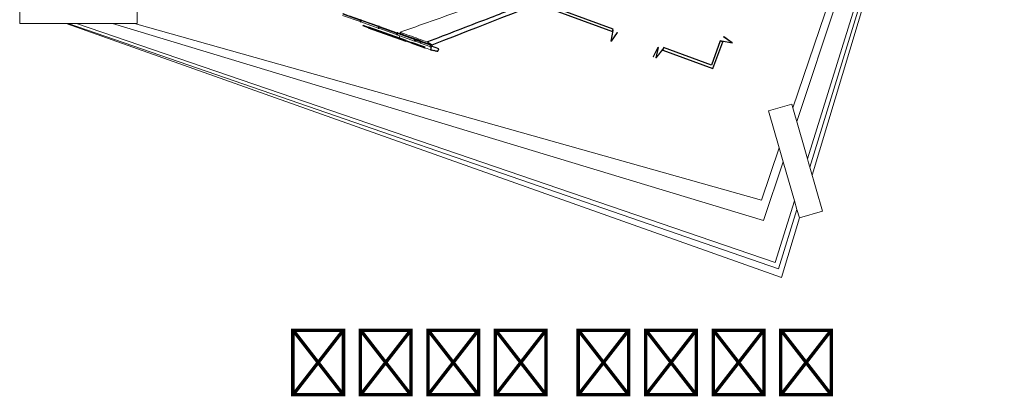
# Model space of a CAD drawing. Header units: inches. Extents: x 424 to 2043, y -237 to 445.
# Tile 29 of 256: x 589 to 666, y -159 to -130. Entities that reach past the tile are written whole.
import ezdxf

# ---------------------------------------------------------------- set-up
doc = ezdxf.new("R2010")
doc.units = ezdxf.units.IN
doc.header["$MEASUREMENT"] = 0
for name, color, linetype, lineweight in [('A-DOOR', 31, 'Continuous', 9), ('A-DOOR-FRAM', 31, 'Continuous', 9), ('A-GENM', 13, 'Continuous', 9), ('A-GLAZ-CURT', 52, 'Continuous', 9), ('A-GLAZ-CWMG', 51, 'Continuous', 9), ('A-WALL', 113, 'Continuous', 9)]:
    doc.layers.add(name, color=color, linetype=linetype, lineweight=lineweight)
doc.styles.get("Standard").update_dxf_attribs({"font": 'arial.ttf'})

# ---------------------------------------------------------------- blocks, each defined once
blk = doc.blocks.new('Generic Models 1 - Generic Models 1-135348-همکف')
at = {"layer": 'A-GENM'}
for p, q in [((-85.546, 23.286), (-100.58, -26.931)), ((-85.868, 22.238), (-100.76, -26.308)), ((-86.509, 20.937), (-100.95, -25.65)), ((-102.106, -21.653), (-90.496, 12.574)), ((-90.161, 12.239), (-101.8, -22.713)), ((-153.56, -13.185), (-153.56, -15.085)), ((-102.984, -34.963), (-159.134, -15.085)), ((-103.208, -34.289), (-158.981, -15.085)), ((-158.604, -15.085), (-158.981, -15.085)), ((-103.469, -33.776), (-158.319, -15.085)), ((-157.256, -15.085), (-158.319, -15.085)), ((-104.389, -30.489), (-155.484, -15.085)), ((-155.297, -15.085), (-155.484, -15.085)), ((-153.56, -15.085), (-153.771, -15.085)), ((-153.771, -15.085), (-104.565, -28.9)), ((-104.015, -21.891), (-102.19, -21.363)), ((-102.19, -21.363), (-102.106, -21.653)), ((-103.174, -24.8), (-104.015, -21.891)), ((-104.565, -28.9), (-103.174, -24.8)), ((-102.858, -25.891), (-103.174, -24.8)), ((-101.214, -24.737), (-100.95, -25.65)), ((-102.858, -25.891), (-104.389, -30.489)), ((-101.973, -28.95), (-102.858, -25.891)), ((-100.858, -25.968), (-100.76, -26.308)), ((-101.973, -28.95), (-103.469, -33.776)), ((-101.778, -29.626), (-101.973, -28.95)), ((-101.778, -29.626), (-103.208, -34.289)), ((-101.585, -30.291), (-101.778, -29.626)), ((-101.585, -30.291), (-102.984, -34.963))]:
    blk.add_line(p, q, dxfattribs=at)
blk = doc.blocks.new('Generic Models 6 - Generic Models 6-166558-همکف')
at = {"layer": 'A-GENM'}
for p, q in [((-162.76, -13.801), (-162.76, -15.085)), ((-153.56, -13.185), (-153.56, -15.085)), ((-158.981, -15.085), (-162.76, -15.085)), ((-158.319, -15.085), (-158.604, -15.085)), ((-155.484, -15.085), (-157.256, -15.085)), ((-153.771, -15.085), (-155.297, -15.085)), ((-104.015, -21.891), (-102.19, -21.363)), ((-102.106, -21.653), (-101.214, -24.737)), ((-100.95, -25.65), (-100.858, -25.968)), ((-100.76, -26.308), (-99.76, -29.763)), ((-101.585, -30.291), (-99.76, -29.763))]:
    blk.add_line(p, q, dxfattribs=at)
blk = doc.blocks.new('5_Panel_Bi-Fold_Door_Metric_7271 - 2500 x 4300-134297-همکف')
at = {"layer": 'A-DOOR'}
for p, q in [((-2.097, 0.067), (-1.84, 0.857)), ((-1.816, 0.849), (-2.072, 0.06)), ((-1.84, 0.857), (-1.816, 0.849)), ((-1.792, 0.852), (-1.816, 0.849)), ((-1.816, 0.849), (-1.72, 0.025)), ((-1.696, 0.027), (-1.792, 0.852)), ((-1.696, 0.027), (-1.6, 0.852)), ((-1.575, 0.849), (-1.672, 0.025)), ((-1.6, 0.852), (-1.575, 0.849)), ((1.696, 0.031), (1.911, 0.833)), ((1.935, 0.826), (1.72, 0.025)), ((1.911, 0.833), (1.935, 0.826)), ((1.959, 0.83), (1.935, 0.826)), ((1.935, 0.826), (2.072, 0.008)), ((2.097, 0.012), (1.959, 0.83)), ((-2.072, 0.06), (-2.097, 0.067)), ((-1.72, 0.025), (-1.696, 0.027)), ((-1.672, 0.025), (-1.696, 0.027)), ((1.72, 0.025), (1.696, 0.031)), ((2.072, 0.008), (2.097, 0.012))]:
    blk.add_line(p, q, dxfattribs=at)
at = {"layer": 'A-DOOR', "lineweight": 18}
for p, q in [((-2.1, 0.11), (-2.2, 0.11)), ((-2.2, 0.11), (-2.2, 0.1)), ((-2.2, 0.1), (-2.1, 0.1)), ((-2.1, 0.1), (-2.1, 0.11)), ((2.2, 0.11), (2.1, 0.11)), ((2.1, 0.11), (2.1, 0.1)), ((2.1, 0.1), (2.2, 0.1)), ((2.2, 0.1), (2.2, 0.11))]:
    blk.add_line(p, q, dxfattribs=at)
at = {"layer": 'A-DOOR-FRAM'}
for p, q in [((-2.075, 0.015), (-2.1, 0.015)), ((-2.1, 0.015), (-2.1, -0.01)), ((-2.075, -0.01), (-2.075, 0.015)), ((2.1, 0.015), (2.075, 0.015)), ((2.075, 0.015), (2.075, -0.01)), ((2.1, -0.01), (2.1, 0.015)), ((-2.1, -0.01), (-2.075, -0.01)), ((2.075, -0.01), (2.1, -0.01))]:
    blk.add_line(p, q, dxfattribs=at)
blk = doc.blocks.new('Generic Models 2 - Generic Models 2-140614-همکف')
at = {"layer": 'A-GENM', "lineweight": 25}
for p, q in [((-86.72, 24.541), (-86.845, 24.19)), ((-86.845, 24.19), (-86.562, 24.09)), ((-86.531, 24.474), (-86.72, 24.541)), ((-86.562, 24.149), (-86.526, 24.252)), ((-86.543, 24.143), (-86.562, 24.149)), ((-86.562, 24.09), (-86.543, 24.143)), ((-86.555, 24.263), (-86.528, 24.341)), ((-86.526, 24.252), (-86.555, 24.263)), ((-86.528, 24.341), (-86.531, 24.474)), ((-96.606, -3.384), (-96.757, -3.81)), ((-96.757, -3.81), (-96.568, -3.877)), ((-96.324, -3.484), (-96.606, -3.384)), ((-96.568, -3.877), (-96.473, -3.751)), ((-96.473, -3.751), (-96.439, -3.656)), ((-96.439, -3.656), (-96.41, -3.667)), ((-96.41, -3.667), (-96.365, -3.542)), ((-96.365, -3.542), (-96.346, -3.548)), ((-96.346, -3.548), (-96.324, -3.484)), ((-160.223, -6.302), (-160.291, -6.492)), ((-160.291, -6.492), (-160.227, -6.564)), ((-160.227, -6.564), (-160.174, -6.583)), ((-159.986, -6.386), (-160.223, -6.302)), ((-160.174, -6.583), (-160.185, -6.613)), ((-160.185, -6.613), (-160.115, -6.637)), ((-160.115, -6.637), (-160.122, -6.656)), ((-160.122, -6.656), (-160.086, -6.669)), ((-160.086, -6.669), (-159.986, -6.386)), ((-129.895, -17.039), (-130.448, -16.843)), ((-130.548, -17.126), (-130.464, -17.156)), ((-130.464, -17.156), (-130.458, -17.137)), ((-130.458, -17.137), (-130.296, -17.194)), ((-130.296, -17.194), (-130.285, -17.164)), ((-130.285, -17.164), (-130.162, -17.208)), ((-129.963, -17.228), (-129.895, -17.039))]:
    blk.add_line(p, q, dxfattribs=at)
at = {"layer": 'A-GENM'}
for p, q in [((-86.663, 23.804), (-86.562, 24.09)), ((-87.221, 22.871), (-87.242, 22.879)), ((-95.907, -1.665), (-95.929, -1.657)), ((-96.324, -3.484), (-96.201, -3.137)), ((-160.086, -6.669), (-159.831, -6.759)), ((-159.814, -6.713), (-159.752, -6.535)), ((-133.007, -16.203), (-132.944, -16.026))]:
    blk.add_line(p, q, dxfattribs=at)
at = {"layer": 'A-GENM', "lineweight": 25, "flags": 128}
for points in [[(-130.448, -16.843), (-130.473, -16.914), (-130.498, -16.985), (-130.523, -17.055), (-130.548, -17.126)], [(-130.162, -17.208), (-130.096, -17.215), (-130.029, -17.221), (-129.963, -17.228)]]:
    blk.add_lwpolyline(points, dxfattribs=at)
at = {"layer": 'A-GENM'}
blk.add_open_spline([(-133.024, -16.25), (-132.372, -16.48), (-131.546, -16.773), (-130.722, -17.065), (-130.548, -17.126)], degree=3, knots=[0, 0, 0, 0, 0.125, 0.1584221, 0.1584221, 0.1584221, 0.1584221], dxfattribs=at)
blk = doc.blocks.new('Generic Models 4 - Generic Models 4-152240-همکف')
at = {"layer": 'A-GENM', "lineweight": 25}
for p, q in [((-159.877, -6.691), (-159.893, -6.737)), ((-159.893, -6.737), (-156.685, -7.873)), ((-156.668, -7.826), (-159.877, -6.691)), ((-156.685, -7.873), (-156.668, -7.826)), ((-156.478, -7.894), (-156.494, -7.94)), ((-156.494, -7.94), (-148.221, -10.869)), ((-148.204, -10.823), (-156.478, -7.894)), ((-148.221, -10.869), (-148.204, -10.823)), ((-135.404, -15.355), (-135.42, -15.401)), ((-135.42, -15.401), (-132.467, -16.446)), ((-132.451, -16.4), (-135.404, -15.355)), ((-132.467, -16.446), (-132.451, -16.4)), ((-132.035, -16.547), (-132.052, -16.593)), ((-132.052, -16.593), (-130.975, -16.974)), ((-130.958, -16.928), (-132.035, -16.547)), ((-130.975, -16.974), (-130.958, -16.928))]:
    blk.add_line(p, q, dxfattribs=at)
at = {"layer": 'A-GENM'}
for p, q in [((-156.643, -7.887), (-156.627, -7.841)), ((-156.494, -7.94), (-156.643, -7.887)), ((-156.627, -7.841), (-156.478, -7.894)), ((-135.84, -15.252), (-135.823, -15.206)), ((-135.42, -15.401), (-135.84, -15.252)), ((-135.823, -15.206), (-135.404, -15.355)), ((-132.052, -16.593), (-132.467, -16.446)), ((-132.451, -16.4), (-132.035, -16.547))]:
    blk.add_line(p, q, dxfattribs=at)
blk = doc.blocks.new('System Panel - Glazed-153684-همکف')
at = {"layer": 'A-GLAZ-CURT', "lineweight": 18}
for p, q in [((0.732, 0.05), (-0.732, 0.05)), ((-0.732, 0.05), (-0.732, 0.024)), ((-0.732, 0.024), (0.732, 0.024)), ((0.732, 0.024), (0.732, 0.05))]:
    blk.add_line(p, q, dxfattribs=at)
blk = doc.blocks.new('System Panel - Glazed-153685-همکف')
at = {"layer": 'A-GLAZ-CURT', "lineweight": 18}
for p, q in [((0.491, 0.049), (-0.732, 0.049)), ((-0.732, 0.049), (-0.732, 0.025)), ((-0.732, 0.025), (0.491, 0.025)), ((0.491, 0.025), (0.491, 0.049))]:
    blk.add_line(p, q, dxfattribs=at)
blk = doc.blocks.new('Rectangular Mullion - 50 x 150mm-153565-همکف')
at = {"layer": 'A-GLAZ-CWMG'}
for p, q in [((-131.309, -16.605), (-131.351, -16.59)), ((-131.309, -16.605), (-131.276, -16.511)), ((-131.259, -16.463), (-131.301, -16.448)), ((-131.267, -16.487), (-131.259, -16.463))]:
    blk.add_line(p, q, dxfattribs=at)
blk = doc.blocks.new('Rectangular Mullion - 50 x 150mm-153575-همکف')
at = {"layer": 'A-GLAZ-CWMG'}
for p, q in [((-131.276, -16.511), (-131.309, -16.605)), ((-130.582, -16.862), (-131.309, -16.605)), ((-131.259, -16.463), (-131.267, -16.487)), ((-130.532, -16.721), (-131.259, -16.463))]:
    blk.add_line(p, q, dxfattribs=at)
at = {"layer": 'A-GLAZ-CWMG', "lineweight": 25}
for p, q in [((-130.532, -16.721), (-130.582, -16.862)), ((-130.582, -16.862), (-130.469, -16.902)), ((-130.419, -16.761), (-130.532, -16.721)), ((-130.469, -16.902), (-130.419, -16.761))]:
    blk.add_line(p, q, dxfattribs=at)
blk = doc.blocks.new('Rectangular Mullion - 50 x 150mm-V6-همکف')
at = {"layer": 'A-GLAZ-CWMG'}
for p, q in [((-136.064, -14.921), (-137.444, -14.433)), ((-137.394, -14.291), (-136.994, -14.433)), ((-136.9, -14.466), (-136.014, -14.78))]:
    blk.add_line(p, q, dxfattribs=at)
blk = doc.blocks.new('Rectangular Mullion - 50 x 150mm-153601-همکف')
at = {"layer": 'A-GLAZ-CWMG'}
for p, q in [((-157.471, -7.343), (-158.851, -6.854)), ((-158.801, -6.713), (-157.421, -7.201))]:
    blk.add_line(p, q, dxfattribs=at)
blk = doc.blocks.new('Rectangular Mullion - 50 x 150mm-153602-همکف')
at = {"layer": 'A-GLAZ-CWMG'}
for p, q in [((-131.351, -16.59), (-131.735, -16.454)), ((-131.685, -16.312), (-131.301, -16.448)), ((-131.351, -16.59), (-131.318, -16.496)), ((-131.309, -16.472), (-131.301, -16.448))]:
    blk.add_line(p, q, dxfattribs=at)
blk = doc.blocks.new('Rectangular Mullion - 50 x 150mm-137391-همکف')
at = {"layer": 'A-GLAZ-CWMG', "lineweight": 25}
for p, q in [((-0.025, 0.075), (0.025, 0.075)), ((-0.025, -0.075), (-0.025, 0.075)), ((0.025, 0.075), (0.025, -0.075)), ((0.025, -0.075), (-0.025, -0.075))]:
    blk.add_line(p, q, dxfattribs=at)

msp = doc.modelspace()

# ---------------------------------------------------------------- linework, layer by layer
at = {"layer": 'A-WALL', "lineweight": 25}
for p, q in [((635.442, -130.602), (629.284, -128.355)), ((629.43, -128.621), (635.373, -130.79)), ((635.373, -130.79), (635.442, -130.602)), ((639.387, -132.041), (639.319, -132.229)), ((643.145, -133.412), (639.387, -132.041)), ((643.84, -131.507), (643.145, -133.412)), ((643.264, -133.669), (644.028, -131.576)), ((644.028, -131.576), (643.84, -131.507)), ((639.319, -132.229), (643.264, -133.669))]:
    msp.add_line(p, q, dxfattribs=at)
at = {"layer": 'A-WALL', "lineweight": 25, "flags": 128}
msp.add_lwpolyline([(621.226, -131.823), (622.138, -131.468), (623.049, -131.112), (623.961, -130.756), (624.872, -130.4), (625.784, -130.044), (626.696, -129.689), (627.607, -129.333), (628.519, -128.977), (629.43, -128.621)], dxfattribs=at)
at = {"layer": 'A-WALL', "flags": 128}
msp.add_lwpolyline([(618.712, -130.835), (618.725, -130.872), (618.738, -130.908), (618.751, -130.945)], dxfattribs=at)
at = {"layer": 'A-WALL'}
msp.add_open_spline([(627.527, -127.714), (626.221, -128.177), (623.283, -129.217), (620.345, -130.258), (618.712, -130.835)], degree=3, knots=[0, 0, 0, 0, 0.444444, 1, 1, 1, 1], dxfattribs=at)
at = {"layer": 'A-WALL', "lineweight": 25}
msp.add_open_spline([(629.284, -128.355), (628.035, -128.836), (625.225, -129.918), (622.415, -130.999), (620.854, -131.599)], degree=3, knots=[0, 0, 0, 0, 0.444444, 1, 1, 1, 1], dxfattribs=at)
at = {"layer": 'A-WALL'}
for points in [[(618.712, -130.835), (618.951, -130.92), (619.427, -131.09), (620.141, -131.345), (620.617, -131.515), (620.854, -131.599)], [(621.226, -131.823), (621.02, -131.75), (620.608, -131.604), (619.99, -131.385), (619.37, -131.165), (618.957, -131.018), (618.751, -130.945)]]:
    msp.add_open_spline(points, degree=3, dxfattribs=at)
at = {"layer": 'A-WALL', "lineweight": 25}
msp.add_open_spline([(620.854, -131.599), (620.895, -131.624), (620.978, -131.674), (621.102, -131.749), (621.185, -131.799), (621.226, -131.823)], degree=3, dxfattribs=at)

# ---------------------------------------------------------------- block references
at = {"layer": 'A-DOOR'}
for p, rotation in [((644.654, -129.569), 249.9545470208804), ((637.38, -131.415), 159.9545470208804)]:
    msp.add_blockref('5_Panel_Bi-Fold_Door_Metric_7271 - 2500 x 4300-134297-همکف', p, dxfattribs=dict(at, rotation=rotation))
at = {"layer": 'A-GENM', "rotation": 359.9545470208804}
for name in ['Generic Models 1 - Generic Models 1-135348-همکف', 'Generic Models 2 - Generic Models 2-140614-همکف', 'Generic Models 4 - Generic Models 4-152240-همکف', 'Generic Models 6 - Generic Models 6-166558-همکف']:
    msp.add_blockref(name, (751.649, -115.19), dxfattribs=at)
at = {"layer": 'A-GLAZ-CURT', "rotation": 340.4596223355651}
for name, p in [('System Panel - Glazed-153684-همکف', (614.909, -129.688)), ('System Panel - Glazed-153684-همکف', (616.336, -130.194)), ('System Panel - Glazed-153684-همکف', (617.763, -130.7)), ('System Panel - Glazed-153684-همکف', (619.19, -131.207)), ('System Panel - Glazed-153685-همکف', (620.616, -131.713))]:
    msp.add_blockref(name, p, dxfattribs=at)
at = {"layer": 'A-GLAZ-CWMG', "rotation": 359.9545470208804}
for name, p in [('Rectangular Mullion - 50 x 150mm-V6-همکف', (751.649, -115.19)), ('Rectangular Mullion - 50 x 150mm-153601-همکف', (774.478, -123.292)), ('Rectangular Mullion - 50 x 150mm-153601-همکف', (775.905, -123.798)), ('Rectangular Mullion - 50 x 150mm-153601-همکف', (777.331, -124.305)), ('Rectangular Mullion - 50 x 150mm-153602-همکف', (751.649, -115.19)), ('Rectangular Mullion - 50 x 150mm-153565-همکف', (751.649, -115.19)), ('Rectangular Mullion - 50 x 150mm-153575-همکف', (751.649, -115.19))]:
    msp.add_blockref(name, p, dxfattribs=at)
at = {"layer": 'A-GLAZ-CWMG', "extrusion": (0, 0, -1), "rotation": 199.5403776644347}
for p in [(-615.623, -129.941), (-617.049, -130.447), (-618.476, -130.954), (-619.903, -131.46)]:
    msp.add_blockref('Rectangular Mullion - 50 x 150mm-137391-همکف', p, dxfattribs=at)

# ---------------------------------------------------------------- texts
at = {"insert": (609.633, -154.862), "char_height": 3.88505, "attachment_point": 1}
msp.add_mtext_dynamic_manual_height_columns('{\\fArial|b0|i0|c178|p34;طبقه همکف}', width=263.75013, gutter_width=34.302, heights=[0], dxfattribs=at)

doc.saveas('drawing.dxf')
